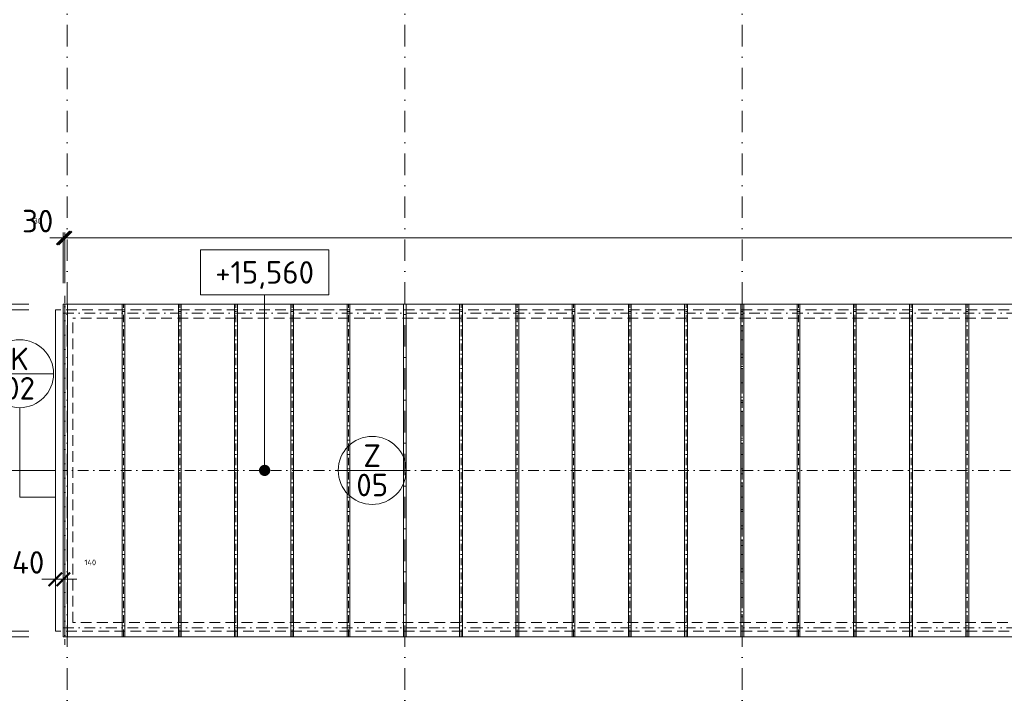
# Model space of a CAD drawing. Header units: millimetres. Extents: x -916886 to 3713765, y -2985421 to 1675785.
# Tile 106 of 256: x 11155 to 28658, y 200179 to 212309. Entities that reach past the tile are written whole.
import ezdxf
from ezdxf.enums import TextEntityAlignment as Align

# ---------------------------------------------------------------- set-up
doc = ezdxf.new("R2010")
doc.units = ezdxf.units.MM
for name, pattern in [('CENTERX2', [101.6, 63.5, -12.7, 12.7, -12.7]), ('DASHDOT', [25.4, 12.7, -6.35, 0, -6.35]), ('ČÁRKOVANÁ', [19.05, 12.7, -6.35])]:
    doc.linetypes.add(name, pattern=pattern)
doc.layers.get('Defpoints').update_dxf_attribs({"color": 8})
for name, color, linetype, lineweight in [('A99_N_kce-pohl', 1, 'Continuous', 9), ('A99_N_koty-200', 5, 'Continuous', 5), ('A99_N_koty-200 @ 200', 5, 'Continuous', 5), ('A99_N_koty-200 @ 50 (2)', 5, 'Continuous', 5), ('A99_N_koty-vysk', 160, 'Continuous', 9), ('A99_N_znaceni 200', 5, 'Continuous', 5), ('A99_S_osy', 1, 'CENTERX2', 5)]:
    doc.layers.add(name, color=color, linetype=linetype, lineweight=lineweight)
doc.styles.add('A99_kota', font='isocpeur.ttf', dxfattribs={"height": 2})
doc.styles.add('A99_popis', font='isocpeur.ttf')
doc.dimstyles.new('A99_kota_200 new', dxfattribs={"dimscale": 200, "dimtxt": 2, "dimasz": 1.2, "dimexe": 0.5, "dimexo": 1.5, "dimgap": 0.5, "dimtad": 1, "dimdec": 0, "dimzin": 3, "dimdsep": 46, "dimtxsty": 'A99_kota', "dimblk": 'ARCHTICK', "dimcen": 2.5, "dimazin": 2, "dimtfac": 0.75, "dimtdec": 0, "dimtix": 1, "dimtmove": 2, "dimatfit": 0, "dimfxl": 0, "dimtolj": 1, "dimtzin": 0, "dimlwd": 5, "dimlwe": 5, "dimarcsym": 0})

# ---------------------------------------------------------------- blocks, each defined once
blk = doc.blocks.new('_ArchTick')
at = {"color": 0, "linetype": 'ByBlock', "const_width": 0.15}
blk.add_lwpolyline([(-0.5, -0.5), (0.5, 0.5)], dxfattribs=at)
blk = doc.blocks.new('*D3044')
at = {"layer": 'A99_N_koty-200', "color": 0, "linetype": 'Continuous', "lineweight": 5, "transparency": 16777216}
for p, q in [((11930, 207630), (11930, 208530)), ((11960, 207630), (11960, 208530)), ((11930, 208430), (11690, 208430)), ((11960, 208430), (11930, 208430)), ((11960, 208430), (12200, 208430))]:
    blk.add_line(p, q, dxfattribs=at)
at = {"layer": 'Defpoints', "color": 0, "linetype": 'Continuous', "lineweight": 0, "transparency": 16777216}
for p in [(11930, 208430), (11930, 207255), (11960, 207255)]:
    blk.add_point(p, dxfattribs=at)
at = {"layer": 'A99_N_koty-200', "color": 0, "linetype": 'Continuous', "lineweight": 5, "transparency": 16777216, "xscale": 240, "yscale": 240, "zscale": 240}
blk.add_blockref('_ArchTick', (11930, 208430), dxfattribs=at)
at = {"layer": 'A99_N_koty-200', "color": 0, "linetype": 'Continuous', "lineweight": 5, "transparency": 16777216, "xscale": 240, "yscale": 240, "zscale": 240, "rotation": 180}
blk.add_blockref('_ArchTick', (11960, 208430), dxfattribs=at)
at = {"layer": 'A99_N_koty-200', "color": 0, "linetype": 'Continuous', "transparency": 16777216, "insert": (11475, 208730), "char_height": 400, "attachment_point": 5, "style": 'A99_kota'}
blk.add_mtext('\\A1;30', dxfattribs=at)
blk = doc.blocks.new('*D3045')
at = {"layer": 'A99_N_koty-200', "color": 0, "linetype": 'Continuous', "lineweight": 5, "transparency": 16777216}
for p, q in [((11930, 208230), (11930, 208455)), ((11960, 208230), (11960, 208455)), ((11930, 208430), (11870, 208430)), ((11960, 208430), (11930, 208430)), ((11960, 208430), (12020, 208430))]:
    blk.add_line(p, q, dxfattribs=at)
at = {"layer": 'Defpoints', "color": 0, "linetype": 'Continuous', "lineweight": 0, "transparency": 16777216}
for p in [(11930, 208430), (11930, 207255), (11960, 207255)]:
    blk.add_point(p, dxfattribs=at)
at = {"layer": 'A99_N_koty-200', "color": 0, "linetype": 'Continuous', "lineweight": 5, "transparency": 16777216, "xscale": 60, "yscale": 60, "zscale": 60}
blk.add_blockref('_ArchTick', (11930, 208430), dxfattribs=at)
at = {"layer": 'A99_N_koty-200', "color": 0, "linetype": 'Continuous', "lineweight": 5, "transparency": 16777216, "xscale": 60, "yscale": 60, "zscale": 60, "rotation": 180}
blk.add_blockref('_ArchTick', (11960, 208430), dxfattribs=at)
at = {"layer": 'A99_N_koty-200', "color": 0, "linetype": 'Continuous', "transparency": 16777216, "insert": (11475, 208730), "char_height": 100, "attachment_point": 5, "style": 'A99_kota'}
blk.add_mtext('\\A1;30', dxfattribs=at)
blk = doc.blocks.new('*D3053')
at = {"layer": 'A99_N_koty-200', "color": 0, "linetype": 'Continuous', "lineweight": 5, "transparency": 16777216}
for p, q in [((10210, 207255), (9310, 207255)), ((9410, 201345), (9410, 207255)), ((10210, 201345), (9310, 201345))]:
    blk.add_line(p, q, dxfattribs=at)
at = {"layer": 'Defpoints', "color": 0, "linetype": 'Continuous', "lineweight": 0, "transparency": 16777216}
for p in [(9410, 207255), (11930, 207255), (11930, 201345)]:
    blk.add_point(p, dxfattribs=at)
at = {"layer": 'A99_N_koty-200', "color": 0, "linetype": 'Continuous', "lineweight": 5, "transparency": 16777216, "xscale": 240, "yscale": 240, "zscale": 240}
for p, rotation in [((9410, 207255), 90), ((9410, 201345), 270)]:
    blk.add_blockref('_ArchTick', p, dxfattribs=dict(at, rotation=rotation))
at = {"layer": 'A99_N_koty-200', "color": 0, "linetype": 'Continuous', "transparency": 16777216, "insert": (9110, 204270), "char_height": 400, "attachment_point": 5, "rotation": 90, "style": 'A99_kota'}
blk.add_mtext('\\A1;5910', dxfattribs=at)
blk = doc.blocks.new('*D3054')
at = {"layer": 'A99_N_koty-200', "color": 0, "linetype": 'Continuous', "lineweight": 5, "transparency": 16777216}
for p, q in [((9610, 207255), (9385, 207255)), ((9410, 201345), (9410, 207255)), ((9610, 201345), (9385, 201345))]:
    blk.add_line(p, q, dxfattribs=at)
at = {"layer": 'Defpoints', "color": 0, "linetype": 'Continuous', "lineweight": 0, "transparency": 16777216}
for p in [(9410, 207255), (11930, 207255), (11930, 201345)]:
    blk.add_point(p, dxfattribs=at)
at = {"layer": 'A99_N_koty-200', "color": 0, "linetype": 'Continuous', "lineweight": 5, "transparency": 16777216, "xscale": 60, "yscale": 60, "zscale": 60}
for p, rotation in [((9410, 207255), 90), ((9410, 201345), 270)]:
    blk.add_blockref('_ArchTick', p, dxfattribs=dict(at, rotation=rotation))
at = {"layer": 'A99_N_koty-200', "color": 0, "linetype": 'Continuous', "transparency": 16777216, "insert": (9335, 204300), "char_height": 100, "attachment_point": 5, "rotation": 90, "style": 'A99_kota'}
blk.add_mtext('\\A1;5910', dxfattribs=at)
blk = doc.blocks.new('*U49')
at = {"color": 0, "linetype": 'ByBlock'}
blk.add_line((5.7, -4), (5.7, -19.6), dxfattribs=at)
blk.add_lwpolyline([(0, -4), (11.4, -4), (11.4, 0), (0, 0)], close=True, dxfattribs=at)
at = {"color": 0, "linetype": 'ByBlock', "ltscale": 200, "const_width": 0.5}
blk.add_lwpolyline([(5.7, -19.85, -1), (5.7, -19.35, -1)], format="xyb", close=True, dxfattribs=at)
at = {"color": 0, "linetype": 'ByBlock', "style": 'A99_kota'}
for tag, p in [('VYSKA', (5.7, -2.241)), ('VYSKA_POPIS1', (5.7, -6.041)), ('VYSKA_POPIS2', (5.9, -9.541)), ('VYSKA_POPIS3', (5.9, -13.041))]:
    blk.add_attdef(tag, text='', height=2, dxfattribs=at).set_placement(p, align=Align.MIDDLE)
blk = doc.blocks.new('*D3062')
at = {"layer": 'A99_N_koty-200', "color": 0, "linetype": 'Continuous', "lineweight": 5, "transparency": 16777216}
for p, q in [((10210, 201345), (9310, 201345)), ((9410, 195465), (9410, 201345)), ((9410, 195465), (9310, 195465))]:
    blk.add_line(p, q, dxfattribs=at)
at = {"layer": 'Defpoints', "color": 0, "linetype": 'Continuous', "lineweight": 0, "transparency": 16777216}
for p in [(9410, 201345), (11955, 201345), (9410, 195465)]:
    blk.add_point(p, dxfattribs=at)
at = {"layer": 'A99_N_koty-200', "color": 0, "linetype": 'Continuous', "lineweight": 5, "transparency": 16777216, "xscale": 240, "yscale": 240, "zscale": 240}
for p, rotation in [((9410, 201345), 89.9999999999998), ((9410, 195465), 269.9999999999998)]:
    blk.add_blockref('_ArchTick', p, dxfattribs=dict(at, rotation=rotation))
at = {"layer": 'A99_N_koty-200', "color": 0, "linetype": 'Continuous', "transparency": 16777216, "insert": (9110, 198522.5), "char_height": 400, "attachment_point": 5, "rotation": 90, "style": 'A99_kota'}
blk.add_mtext('\\A1;5880', dxfattribs=at)
blk = doc.blocks.new('*D3063')
at = {"layer": 'A99_N_koty-200', "color": 0, "linetype": 'Continuous', "lineweight": 5, "transparency": 16777216}
for p, q in [((9610, 201345), (9385, 201345)), ((9410, 195465), (9410, 201345)), ((9410, 195465), (9385, 195465))]:
    blk.add_line(p, q, dxfattribs=at)
at = {"layer": 'Defpoints', "color": 0, "linetype": 'Continuous', "lineweight": 0, "transparency": 16777216}
for p in [(9410, 201345), (11955, 201345), (9410, 195465)]:
    blk.add_point(p, dxfattribs=at)
at = {"layer": 'A99_N_koty-200', "color": 0, "linetype": 'Continuous', "lineweight": 5, "transparency": 16777216, "xscale": 60, "yscale": 60, "zscale": 60}
for p, rotation in [((9410, 201345), 89.9999999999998), ((9410, 195465), 269.9999999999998)]:
    blk.add_blockref('_ArchTick', p, dxfattribs=dict(at, rotation=rotation))
at = {"layer": 'A99_N_koty-200', "color": 0, "linetype": 'Continuous', "transparency": 16777216, "insert": (9110, 196345), "char_height": 100, "attachment_point": 5, "rotation": 90, "style": 'A99_kota'}
blk.add_mtext('\\A1;5880', dxfattribs=at)
blk = doc.blocks.new('*D3065')
at = {"layer": 'A99_N_koty-200', "color": 0, "linetype": 'Continuous', "lineweight": 5, "transparency": 16777216}
for p, q in [((11315, 207155), (10415, 207155)), ((10515, 207155), (10515, 201445)), ((11315, 201445), (10415, 201445))]:
    blk.add_line(p, q, dxfattribs=at)
at = {"layer": 'Defpoints', "color": 0, "linetype": 'Continuous', "lineweight": 0, "transparency": 16777216}
for p in [(11790, 207155), (10515, 201445), (11930, 201445)]:
    blk.add_point(p, dxfattribs=at)
at = {"layer": 'A99_N_koty-200', "color": 0, "linetype": 'Continuous', "lineweight": 5, "transparency": 16777216, "xscale": 240, "yscale": 240, "zscale": 240}
for p, rotation in [((10515, 207155), 90), ((10515, 201445), 270)]:
    blk.add_blockref('_ArchTick', p, dxfattribs=dict(at, rotation=rotation))
at = {"layer": 'A99_N_koty-200', "color": 0, "linetype": 'Continuous', "transparency": 16777216, "insert": (10215, 204300), "char_height": 400, "attachment_point": 5, "rotation": 90, "style": 'A99_kota'}
blk.add_mtext('\\A1;5710', dxfattribs=at)
blk = doc.blocks.new('*D3066')
at = {"layer": 'A99_N_koty-200', "color": 0, "linetype": 'Continuous', "lineweight": 5, "transparency": 16777216}
for p, q in [((10715, 207155), (10490, 207155)), ((10515, 207155), (10515, 201445)), ((10715, 201445), (10490, 201445))]:
    blk.add_line(p, q, dxfattribs=at)
at = {"layer": 'Defpoints', "color": 0, "linetype": 'Continuous', "lineweight": 0, "transparency": 16777216}
for p in [(11790, 207155), (10515, 201445), (11930, 201445)]:
    blk.add_point(p, dxfattribs=at)
at = {"layer": 'A99_N_koty-200', "color": 0, "linetype": 'Continuous', "lineweight": 5, "transparency": 16777216, "xscale": 60, "yscale": 60, "zscale": 60}
for p, rotation in [((10515, 207155), 90), ((10515, 201445), 270)]:
    blk.add_blockref('_ArchTick', p, dxfattribs=dict(at, rotation=rotation))
at = {"layer": 'A99_N_koty-200', "color": 0, "linetype": 'Continuous', "transparency": 16777216, "insert": (10440, 204300), "char_height": 100, "attachment_point": 5, "rotation": 90, "style": 'A99_kota'}
blk.add_mtext('\\A1;5710', dxfattribs=at)
blk = doc.blocks.new('*D3068')
at = {"layer": 'A99_N_koty-200', "color": 0, "linetype": 'Continuous', "lineweight": 5, "transparency": 16777216}
for p, q in [((10515, 201445), (10515, 201685)), ((11315, 201445), (10415, 201445)), ((11315, 201345), (10415, 201345)), ((10515, 201445), (10515, 201345)), ((10515, 201345), (10515, 201105))]:
    blk.add_line(p, q, dxfattribs=at)
at = {"layer": 'Defpoints', "color": 0, "linetype": 'Continuous', "lineweight": 0, "transparency": 16777216}
for p in [(10515, 201345), (11930, 201445), (11930, 201345)]:
    blk.add_point(p, dxfattribs=at)
at = {"layer": 'A99_N_koty-200', "color": 0, "linetype": 'Continuous', "lineweight": 5, "transparency": 16777216, "xscale": 240, "yscale": 240, "zscale": 240}
for p, rotation in [((10515, 201445), 270), ((10515, 201345), 90)]:
    blk.add_blockref('_ArchTick', p, dxfattribs=dict(at, rotation=rotation))
at = {"layer": 'A99_N_koty-200', "color": 0, "linetype": 'Continuous', "transparency": 16777216, "insert": (10215, 200840), "char_height": 400, "attachment_point": 5, "rotation": 90, "style": 'A99_kota'}
blk.add_mtext('\\A1;100', dxfattribs=at)
blk = doc.blocks.new('*D3069')
at = {"layer": 'A99_N_koty-200', "color": 0, "linetype": 'Continuous', "lineweight": 5, "transparency": 16777216}
for p, q in [((10515, 201445), (10515, 201505)), ((10715, 201445), (10490, 201445)), ((10715, 201345), (10490, 201345)), ((10515, 201445), (10515, 201345)), ((10515, 201345), (10515, 201285))]:
    blk.add_line(p, q, dxfattribs=at)
at = {"layer": 'Defpoints', "color": 0, "linetype": 'Continuous', "lineweight": 0, "transparency": 16777216}
for p in [(10515, 201345), (11930, 201445), (11930, 201345)]:
    blk.add_point(p, dxfattribs=at)
at = {"layer": 'A99_N_koty-200', "color": 0, "linetype": 'Continuous', "lineweight": 5, "transparency": 16777216, "xscale": 60, "yscale": 60, "zscale": 60}
for p, rotation in [((10515, 201445), 270), ((10515, 201345), 90)]:
    blk.add_blockref('_ArchTick', p, dxfattribs=dict(at, rotation=rotation))
at = {"layer": 'A99_N_koty-200', "color": 0, "linetype": 'Continuous', "transparency": 16777216, "insert": (10215, 200840), "char_height": 100, "attachment_point": 5, "rotation": 90, "style": 'A99_kota'}
blk.add_mtext('\\A1;100', dxfattribs=at)
blk = doc.blocks.new('*D3071')
at = {"layer": 'A99_N_koty-200', "color": 0, "linetype": 'Continuous', "lineweight": 5, "transparency": 16777216}
for p, q in [((10515, 207255), (10515, 207495)), ((11315, 207255), (10415, 207255)), ((10515, 207155), (10515, 207255)), ((11315, 207155), (10415, 207155)), ((10515, 207155), (10515, 206915))]:
    blk.add_line(p, q, dxfattribs=at)
at = {"layer": 'Defpoints', "color": 0, "linetype": 'Continuous', "lineweight": 0, "transparency": 16777216}
for p in [(10515, 207255), (11930, 207255), (11790, 207155)]:
    blk.add_point(p, dxfattribs=at)
at = {"layer": 'A99_N_koty-200', "color": 0, "linetype": 'Continuous', "lineweight": 5, "transparency": 16777216, "xscale": 240, "yscale": 240, "zscale": 240}
for p, rotation in [((10515, 207255), 270), ((10515, 207155), 90)]:
    blk.add_blockref('_ArchTick', p, dxfattribs=dict(at, rotation=rotation))
at = {"layer": 'A99_N_koty-200', "color": 0, "linetype": 'Continuous', "transparency": 16777216, "insert": (10215, 207760), "char_height": 400, "attachment_point": 5, "rotation": 90, "style": 'A99_kota'}
blk.add_mtext('\\A1;100', dxfattribs=at)
blk = doc.blocks.new('*D3072')
at = {"layer": 'A99_N_koty-200', "color": 0, "linetype": 'Continuous', "lineweight": 5, "transparency": 16777216}
for p, q in [((10715, 207255), (10490, 207255)), ((10515, 207255), (10515, 207315)), ((10515, 207155), (10515, 207255)), ((10715, 207155), (10490, 207155)), ((10515, 207155), (10515, 207095))]:
    blk.add_line(p, q, dxfattribs=at)
at = {"layer": 'Defpoints', "color": 0, "linetype": 'Continuous', "lineweight": 0, "transparency": 16777216}
for p in [(10515, 207255), (11930, 207255), (11790, 207155)]:
    blk.add_point(p, dxfattribs=at)
at = {"layer": 'A99_N_koty-200', "color": 0, "linetype": 'Continuous', "lineweight": 5, "transparency": 16777216, "xscale": 60, "yscale": 60, "zscale": 60}
for p, rotation in [((10515, 207255), 270), ((10515, 207155), 90)]:
    blk.add_blockref('_ArchTick', p, dxfattribs=dict(at, rotation=rotation))
at = {"layer": 'A99_N_koty-200', "color": 0, "linetype": 'Continuous', "transparency": 16777216, "insert": (10215, 207760), "char_height": 100, "attachment_point": 5, "rotation": 90, "style": 'A99_kota'}
blk.add_mtext('\\A1;100', dxfattribs=at)
blk = doc.blocks.new('*D3116')
at = {"layer": 'A99_N_koty-200', "color": 0, "linetype": 'Continuous', "lineweight": 5, "transparency": 16777216}
for p, q in [((11790, 202365), (11550, 202365)), ((11790, 202365), (11790, 202465)), ((11790, 202365), (11930, 202365)), ((11930, 202365), (11930, 202465)), ((11930, 202365), (12170, 202365))]:
    blk.add_line(p, q, dxfattribs=at)
at = {"layer": 'Defpoints', "color": 0, "linetype": 'Continuous', "lineweight": 0, "transparency": 16777216}
for p in [(11790, 202365), (11930, 202365), (11930, 202365)]:
    blk.add_point(p, dxfattribs=at)
at = {"layer": 'A99_N_koty-200', "color": 0, "linetype": 'Continuous', "lineweight": 5, "transparency": 16777216, "xscale": 240, "yscale": 240, "zscale": 240}
blk.add_blockref('_ArchTick', (11790, 202365), dxfattribs=at)
at = {"layer": 'A99_N_koty-200', "color": 0, "linetype": 'Continuous', "lineweight": 5, "transparency": 16777216, "xscale": 240, "yscale": 240, "zscale": 240, "rotation": 180}
blk.add_blockref('_ArchTick', (11930, 202365), dxfattribs=at)
at = {"layer": 'A99_N_koty-200', "color": 0, "linetype": 'Continuous', "transparency": 16777216, "insert": (11205, 202665), "char_height": 400, "attachment_point": 5, "style": 'A99_kota'}
blk.add_mtext('\\A1;140', dxfattribs=at)
blk = doc.blocks.new('*D3117')
at = {"layer": 'A99_N_koty-200', "color": 0, "linetype": 'Continuous', "lineweight": 5, "transparency": 16777216}
for p, q in [((11790, 202365), (11730, 202365)), ((11790, 202365), (11790, 202390)), ((11790, 202365), (11930, 202365)), ((11930, 202365), (11930, 202390)), ((11930, 202365), (11990, 202365))]:
    blk.add_line(p, q, dxfattribs=at)
at = {"layer": 'Defpoints', "color": 0, "linetype": 'Continuous', "lineweight": 0, "transparency": 16777216}
for p in [(11790, 202365), (11930, 202365), (11930, 202365)]:
    blk.add_point(p, dxfattribs=at)
at = {"layer": 'A99_N_koty-200', "color": 0, "linetype": 'Continuous', "lineweight": 5, "transparency": 16777216, "xscale": 60, "yscale": 60, "zscale": 60}
blk.add_blockref('_ArchTick', (11790, 202365), dxfattribs=at)
at = {"layer": 'A99_N_koty-200', "color": 0, "linetype": 'Continuous', "lineweight": 5, "transparency": 16777216, "xscale": 60, "yscale": 60, "zscale": 60, "rotation": 180}
blk.add_blockref('_ArchTick', (11930, 202365), dxfattribs=at)
at = {"layer": 'A99_N_koty-200', "color": 0, "linetype": 'Continuous', "transparency": 16777216, "insert": (12410, 202665), "char_height": 100, "attachment_point": 5, "style": 'A99_kota'}
blk.add_mtext('\\A1;140', dxfattribs=at)
blk = doc.blocks.new('*D4107')
at = {"layer": 'A99_N_koty-200', "color": 0, "linetype": 'Continuous', "lineweight": 5, "transparency": 16777216}
for p, q in [((11960, 207630), (11960, 208530)), ((78000, 207630), (78000, 208530)), ((11960, 208430), (78000, 208430))]:
    blk.add_line(p, q, dxfattribs=at)
at = {"layer": 'Defpoints', "color": 0, "linetype": 'Continuous', "lineweight": 0, "transparency": 16777216}
for p in [(78000, 208430), (11960, 207255), (78000, 207255)]:
    blk.add_point(p, dxfattribs=at)
at = {"layer": 'A99_N_koty-200', "color": 0, "linetype": 'Continuous', "lineweight": 5, "transparency": 16777216, "xscale": 240, "yscale": 240, "zscale": 240, "rotation": 180}
blk.add_blockref('_ArchTick', (11960, 208430), dxfattribs=at)
at = {"layer": 'A99_N_koty-200', "color": 0, "linetype": 'Continuous', "lineweight": 5, "transparency": 16777216, "xscale": 240, "yscale": 240, "zscale": 240}
blk.add_blockref('_ArchTick', (78000, 208430), dxfattribs=at)
at = {"layer": 'A99_N_koty-200', "color": 0, "linetype": 'Continuous', "transparency": 16777216, "insert": (44980, 208730), "char_height": 400, "attachment_point": 5, "style": 'A99_kota'}
blk.add_mtext('\\A1;66040', dxfattribs=at)
blk = doc.blocks.new('*D4108')
at = {"layer": 'A99_N_koty-200', "color": 0, "linetype": 'Continuous', "lineweight": 5, "transparency": 16777216}
for p, q in [((11960, 208230), (11960, 208455)), ((78000, 208230), (78000, 208455)), ((11960, 208430), (78000, 208430))]:
    blk.add_line(p, q, dxfattribs=at)
at = {"layer": 'Defpoints', "color": 0, "linetype": 'Continuous', "lineweight": 0, "transparency": 16777216}
for p in [(78000, 208430), (11960, 207255), (78000, 207255)]:
    blk.add_point(p, dxfattribs=at)
at = {"layer": 'A99_N_koty-200', "color": 0, "linetype": 'Continuous', "lineweight": 5, "transparency": 16777216, "xscale": 60, "yscale": 60, "zscale": 60, "rotation": 180}
blk.add_blockref('_ArchTick', (11960, 208430), dxfattribs=at)
at = {"layer": 'A99_N_koty-200', "color": 0, "linetype": 'Continuous', "lineweight": 5, "transparency": 16777216, "xscale": 60, "yscale": 60, "zscale": 60}
blk.add_blockref('_ArchTick', (78000, 208430), dxfattribs=at)
at = {"layer": 'A99_N_koty-200', "color": 0, "linetype": 'Continuous', "transparency": 16777216, "insert": (44980, 208505), "char_height": 100, "attachment_point": 5, "style": 'A99_kota'}
blk.add_mtext('\\A1;66040', dxfattribs=at)
blk = doc.blocks.new('*U20')
at = {"color": 0, "linetype": 'ByBlock'}
blk.add_line((-3.02, 0), (3.02, 0), dxfattribs=at)
blk.add_circle((0, 0), 3.02, dxfattribs=at)
at = {"color": 0, "linetype": 'ByBlock', "style": 'A99_popis'}
for tag, p in [('KATEGORIE', (0, 1.31)), ('PRVEK', (0, -1.298))]:
    blk.add_attdef(tag, text='', height=2, dxfattribs=at).set_placement(p, align=Align.MIDDLE_CENTER)
blk = doc.blocks.new('*U4737')
at = {"layer": 'A99_N_koty-200 @ 200', "linetype": 'Continuous'}
dim = blk.add_linear_dim(base=(11930, 208430), p1=(11960, 207255), p2=(11930, 207255), dimstyle='A99_kota_200 new', override={"dimscale": 200, "dimtix": 1, "dimtofl": 1, "dimtmove": 2, "dimatfit": 0}, dxfattribs=at)
dim.commit()
dim.dimension.update_dxf_attribs({"geometry": '*D3044', "text_midpoint": (11475, 208730), "dimtype": 128})
at = {"layer": 'A99_N_koty-200 @ 50 (2)', "linetype": 'Continuous'}
dim = blk.add_linear_dim(base=(11930, 208430), p1=(11960, 207255), p2=(11930, 207255), dimstyle='A99_kota_200 new', override={"dimscale": 50, "dimtix": 1, "dimtofl": 1, "dimtmove": 2, "dimatfit": 0}, dxfattribs=at)
dim.commit()
dim.dimension.update_dxf_attribs({"geometry": '*D3045', "text_midpoint": (11475, 208730), "dimtype": 128})
blk = doc.blocks.new('*U4740')
at = {"layer": 'A99_N_koty-200 @ 200', "linetype": 'Continuous'}
dim = blk.add_linear_dim(base=(9410, 207255), p1=(11930, 201345), p2=(11930, 207255), angle=90, dimstyle='A99_kota_200 new', override={"dimscale": 200, "dimtix": 1, "dimtofl": 1, "dimtmove": 2, "dimatfit": 0}, dxfattribs=at)
dim.commit()
dim.dimension.update_dxf_attribs({"geometry": '*D3053', "text_midpoint": (9110, 204270), "dimtype": 128})
at = {"layer": 'A99_N_koty-200 @ 50 (2)', "linetype": 'Continuous'}
dim = blk.add_linear_dim(base=(9410, 207255), p1=(11930, 201345), p2=(11930, 207255), angle=90, dimstyle='A99_kota_200 new', override={"dimscale": 50, "dimtix": 1, "dimtofl": 1, "dimtmove": 2, "dimatfit": 0}, dxfattribs=at)
dim.commit()
dim.dimension.update_dxf_attribs({"geometry": '*D3054', "text_midpoint": (9335, 204300)})
blk = doc.blocks.new('*U4743')
at = {"layer": 'A99_N_koty-200 @ 200', "linetype": 'Continuous'}
dim = blk.add_linear_dim(base=(9410, 201345), p1=(9410, 195465), p2=(11955, 201345), angle=90, dimstyle='A99_kota_200 new', override={"dimscale": 200, "dimtix": 1, "dimtofl": 1, "dimtmove": 2, "dimatfit": 0}, dxfattribs=at)
dim.commit()
dim.dimension.update_dxf_attribs({"geometry": '*D3062', "text_midpoint": (9110, 198522.5), "dimtype": 128})
at = {"layer": 'A99_N_koty-200 @ 50 (2)', "linetype": 'Continuous'}
dim = blk.add_linear_dim(base=(9410, 201345), p1=(9410, 195465), p2=(11955, 201345), angle=90, dimstyle='A99_kota_200 new', override={"dimscale": 50, "dimtix": 1, "dimtofl": 1, "dimtmove": 2, "dimatfit": 0}, dxfattribs=at)
dim.commit()
dim.dimension.update_dxf_attribs({"geometry": '*D3063', "text_midpoint": (9110, 196345), "dimtype": 128})
blk = doc.blocks.new('*U4744')
at = {"layer": 'A99_N_koty-200 @ 200', "linetype": 'Continuous'}
dim = blk.add_linear_dim(base=(10515, 201445), p1=(11790, 207155), p2=(11930, 201445), angle=90, dimstyle='A99_kota_200 new', override={"dimscale": 200, "dimtix": 1, "dimtofl": 1, "dimtmove": 2, "dimatfit": 0}, dxfattribs=at)
dim.commit()
dim.dimension.update_dxf_attribs({"geometry": '*D3065', "text_midpoint": (10215, 204300)})
at = {"layer": 'A99_N_koty-200 @ 50 (2)', "linetype": 'Continuous'}
dim = blk.add_linear_dim(base=(10515, 201445), p1=(11790, 207155), p2=(11930, 201445), angle=90, dimstyle='A99_kota_200 new', override={"dimscale": 50, "dimtix": 1, "dimtofl": 1, "dimtmove": 2, "dimatfit": 0}, dxfattribs=at)
dim.commit()
dim.dimension.update_dxf_attribs({"geometry": '*D3066', "text_midpoint": (10440, 204300)})
blk = doc.blocks.new('*U4745')
at = {"layer": 'A99_N_koty-200 @ 200', "linetype": 'Continuous'}
dim = blk.add_linear_dim(base=(10515, 201345), p1=(11930, 201445), p2=(11930, 201345), angle=90, dimstyle='A99_kota_200 new', override={"dimscale": 200, "dimtix": 1, "dimtofl": 1, "dimtmove": 2, "dimatfit": 0}, dxfattribs=at)
dim.commit()
dim.dimension.update_dxf_attribs({"geometry": '*D3068', "text_midpoint": (10215, 200840), "dimtype": 128})
at = {"layer": 'A99_N_koty-200 @ 50 (2)', "linetype": 'Continuous'}
dim = blk.add_linear_dim(base=(10515, 201345), p1=(11930, 201445), p2=(11930, 201345), angle=90, dimstyle='A99_kota_200 new', override={"dimscale": 50, "dimtix": 1, "dimtofl": 1, "dimtmove": 2, "dimatfit": 0}, dxfattribs=at)
dim.commit()
dim.dimension.update_dxf_attribs({"geometry": '*D3069', "text_midpoint": (10215, 200840), "dimtype": 128})
blk = doc.blocks.new('*U4746')
at = {"layer": 'A99_N_koty-200 @ 200', "linetype": 'Continuous'}
dim = blk.add_linear_dim(base=(10515, 207255), p1=(11790, 207155), p2=(11930, 207255), angle=270, dimstyle='A99_kota_200 new', override={"dimscale": 200, "dimtix": 1, "dimtofl": 1, "dimtmove": 2, "dimatfit": 0}, dxfattribs=at)
dim.commit()
dim.dimension.update_dxf_attribs({"geometry": '*D3071', "text_midpoint": (10215, 207760), "dimtype": 128})
at = {"layer": 'A99_N_koty-200 @ 50 (2)', "linetype": 'Continuous'}
dim = blk.add_linear_dim(base=(10515, 207255), p1=(11790, 207155), p2=(11930, 207255), angle=270, dimstyle='A99_kota_200 new', override={"dimscale": 50, "dimtix": 1, "dimtofl": 1, "dimtmove": 2, "dimatfit": 0}, dxfattribs=at)
dim.commit()
dim.dimension.update_dxf_attribs({"geometry": '*D3072', "text_midpoint": (10215, 207760), "dimtype": 128})
blk = doc.blocks.new('*U4761')
at = {"layer": 'A99_N_koty-200 @ 200', "linetype": 'Continuous'}
dim = blk.add_linear_dim(base=(11930, 202365), p1=(11790, 202365), p2=(11930, 202365), dimstyle='A99_kota_200 new', override={"dimscale": 200, "dimtix": 1, "dimtofl": 1, "dimtmove": 2, "dimatfit": 0}, dxfattribs=at)
dim.commit()
dim.dimension.update_dxf_attribs({"geometry": '*D3116', "text_midpoint": (11205, 202665), "dimtype": 128})
at = {"layer": 'A99_N_koty-200 @ 50 (2)', "linetype": 'Continuous'}
dim = blk.add_linear_dim(base=(11930, 202365), p1=(11790, 202365), p2=(11930, 202365), dimstyle='A99_kota_200 new', override={"dimscale": 50, "dimtix": 1, "dimtofl": 1, "dimtmove": 2, "dimatfit": 0}, dxfattribs=at)
dim.commit()
dim.dimension.update_dxf_attribs({"geometry": '*D3117', "text_midpoint": (12410, 202665), "dimtype": 128})
blk = doc.blocks.new('*U5076')
at = {"layer": 'A99_N_koty-200 @ 200', "linetype": 'Continuous'}
dim = blk.add_linear_dim(base=(78000, 208430), p1=(11960, 207255), p2=(78000, 207255), dimstyle='A99_kota_200 new', override={"dimscale": 200, "dimtix": 1, "dimtofl": 1, "dimtmove": 2, "dimatfit": 0}, dxfattribs=at)
dim.commit()
dim.dimension.update_dxf_attribs({"geometry": '*D4107', "text_midpoint": (44980, 208730)})
at = {"layer": 'A99_N_koty-200 @ 50 (2)', "linetype": 'Continuous'}
dim = blk.add_linear_dim(base=(78000, 208430), p1=(11960, 207255), p2=(78000, 207255), dimstyle='A99_kota_200 new', override={"dimscale": 50, "dimtix": 1, "dimtofl": 1, "dimtmove": 2, "dimatfit": 0}, dxfattribs=at)
dim.commit()
dim.dimension.update_dxf_attribs({"geometry": '*D4108', "text_midpoint": (44980, 208505)})

msp = doc.modelspace()

# ---------------------------------------------------------------- linework, layer by layer
at = {"layer": 'A99_N_kce-pohl', "linetype": 'Continuous', "lineweight": 9}
for p, q in [((12005, 201345), (12005, 207255)), ((12975, 201345), (12975, 207255)), ((13025, 201345), (13025, 207255)), ((13975, 201345), (13975, 207255)), ((14025, 201345), (14025, 207255)), ((14975, 201345), (14975, 207255)), ((15025, 201345), (15025, 207255)), ((15975, 201345), (15975, 207255)), ((16025, 201345), (16025, 207255)), ((16975, 201345), (16975, 207255)), ((17025, 201345), (17025, 207255)), ((17975, 201345), (17975, 207255)), ((18025, 201345), (18025, 207255)), ((18975, 201345), (18975, 207255)), ((19025, 201345), (19025, 207255)), ((19975, 201345), (19975, 207255)), ((20025, 201345), (20025, 207255)), ((20975, 201345), (20975, 207255)), ((21025, 201345), (21025, 207255)), ((21975, 201345), (21975, 207255)), ((22025, 201345), (22025, 207255)), ((22975, 201345), (22975, 207255)), ((23025, 201345), (23025, 207255)), ((23975, 201345), (23975, 207255)), ((24025, 201345), (24025, 207255)), ((24975, 201345), (24975, 207255)), ((25025, 201345), (25025, 207255)), ((25975, 201345), (25975, 207255)), ((26025, 201345), (26025, 207255)), ((26975, 201345), (26975, 207255)), ((27025, 201345), (27025, 207255)), ((27975, 201345), (27975, 207255)), ((28025, 201345), (28025, 207255))]:
    msp.add_line(p, q, dxfattribs=at)
msp.add_lwpolyline([(11930, 207255), (144620, 207255), (144620, 201345), (11930, 201345)], close=True, dxfattribs=at)
for points in [[(11955, 201345), (11955, 207255)], [(11790, 201445), (11790, 207155)], [(12975, 204675), (12975, 204495)], [(13025, 204675), (13025, 204495)], [(13975, 204675), (13975, 204495)], [(14025, 204675), (14025, 204495)], [(15975, 204675), (15975, 204495)], [(16025, 204675), (16025, 204495)], [(17975, 204670), (17975, 204490)], [(18025, 204670), (18025, 204490)], [(18975, 204675), (18975, 204495)], [(19025, 204675), (19025, 204495)], [(19975, 204675), (19975, 204495)], [(20025, 204675), (20025, 204495)], [(20975, 204675), (20975, 204495)], [(21025, 204675), (21025, 204495)], [(21975, 204675), (21975, 204495)], [(22025, 204675), (22025, 204495)], [(22975, 204675), (22975, 204495)], [(23025, 204675), (23025, 204495)], [(23975, 204675), (23975, 204495)], [(24025, 204675), (24025, 204495)], [(24975, 204675), (24975, 204495)], [(25025, 204675), (25025, 204495)], [(25975, 204675), (25975, 204495)], [(26025, 204675), (26025, 204495)], [(26975, 204675), (26975, 204495)], [(27025, 204675), (27025, 204495)], [(27975, 204675), (27975, 204495)], [(28025, 204675), (28025, 204495)], [(11790, 204300), (5860, 204300)]]:
    msp.add_lwpolyline(points, dxfattribs=at)
at = {"layer": 'A99_N_kce-pohl', "linetype": 'ČÁRKOVANÁ', "lineweight": 9, "ltscale": 15}
for points in [[(144760, 207155), (11790, 207155)], [(144450, 207005.3), (12100, 207005.3)], [(12100, 201594.7), (12100, 207005.3)], [(144450, 201594.7), (12100, 201594.7)], [(144760, 201445), (11790, 201445)]]:
    msp.add_lwpolyline(points, dxfattribs=at)
at = {"layer": 'A99_N_kce-pohl', "linetype": 'ČÁRKOVANÁ', "lineweight": 9, "ltscale": 3}
for points in [[(14975, 204675), (14975, 204495)], [(15025, 204675), (15025, 204495)], [(16975, 204675), (16975, 204495)], [(17025, 204675), (17025, 204495)]]:
    msp.add_lwpolyline(points, dxfattribs=at)
at = {"layer": 'A99_N_znaceni 200', "lineweight": 5}
for points in [[(11157.5, 205414.6), (11157.5, 203826.3)], [(11782.5, 203826.3), (11157.5, 203826.3)]]:
    msp.add_lwpolyline(points, dxfattribs=at)
at = {"layer": 'A99_S_osy', "linetype": 'DASHDOT', "lineweight": 5, "ltscale": 10}
for p, q in [((11960, 207400), (11960, 201200)), ((13000, 201345), (13000, 207255)), ((14000, 201345), (14000, 207255)), ((15000, 201345), (15000, 207255)), ((16000, 201345), (16000, 207255)), ((17000, 201345), (17000, 207255)), ((19000, 201345), (19000, 207255)), ((20000, 201345), (20000, 207255)), ((21000, 201345), (21000, 207255)), ((22000, 201345), (22000, 207255)), ((23000, 201345), (23000, 207255)), ((24000, 201345), (24000, 207255)), ((25000, 201345), (25000, 207255)), ((26000, 201345), (26000, 207255)), ((27000, 201345), (27000, 207255)), ((28000, 201345), (28000, 207255))]:
    msp.add_line(p, q, dxfattribs=at)
at = {"layer": 'A99_S_osy', "linetype": 'DASHDOT', "lineweight": 5, "ltscale": 25}
msp.add_line((24000, 207255), (24000, 201345), dxfattribs=at)
at = {"layer": 'A99_S_osy', "linetype": 'DASHDOT', "lineweight": 5, "ltscale": 30}
for points in [[(12000, 264800), (12000, 176462.5)], [(18000, 264800), (18000, 175430)], [(24000, 264800), (24000, 176462.5)]]:
    msp.add_lwpolyline(points, dxfattribs=at)
at = {"layer": 'A99_S_osy', "linetype": 'DASHDOT', "lineweight": 5, "ltscale": 15}
for points in [[(144740, 207095), (11865, 207095)], [(144620, 204300), (11930, 204300)], [(144740, 201505), (11865, 201505)]]:
    msp.add_lwpolyline(points, dxfattribs=at)

# ---------------------------------------------------------------- block references
at = {"layer": 'A99_N_koty-200', "color": 4, "linetype": 'Continuous', "lineweight": 0}
for name in ['*U4737', '*U5076', '*U4746', '*U4740', '*U4744', '*U4761', '*U4745', '*U4743']:
    msp.add_blockref(name, (0, 0), dxfattribs=at)
at = {"layer": 'A99_N_koty-vysk', "xscale": 200, "yscale": 200, "zscale": 200}
msp.add_blockref('*U49', (14369.3, 208220), dxfattribs=at).add_auto_attribs({'VYSKA': '+15,560'})
at = {"layer": 'A99_N_znaceni 200', "xscale": 200, "yscale": 200, "zscale": 200}
for p, values in [((11152.5, 206018.5), {'KATEGORIE': 'K', 'PRVEK': '02'}), ((17421, 204300), {'KATEGORIE': 'Z', 'PRVEK': '05'})]:
    msp.add_blockref('*U20', p, dxfattribs=at).add_auto_attribs(values)

doc.saveas('drawing.dxf')
